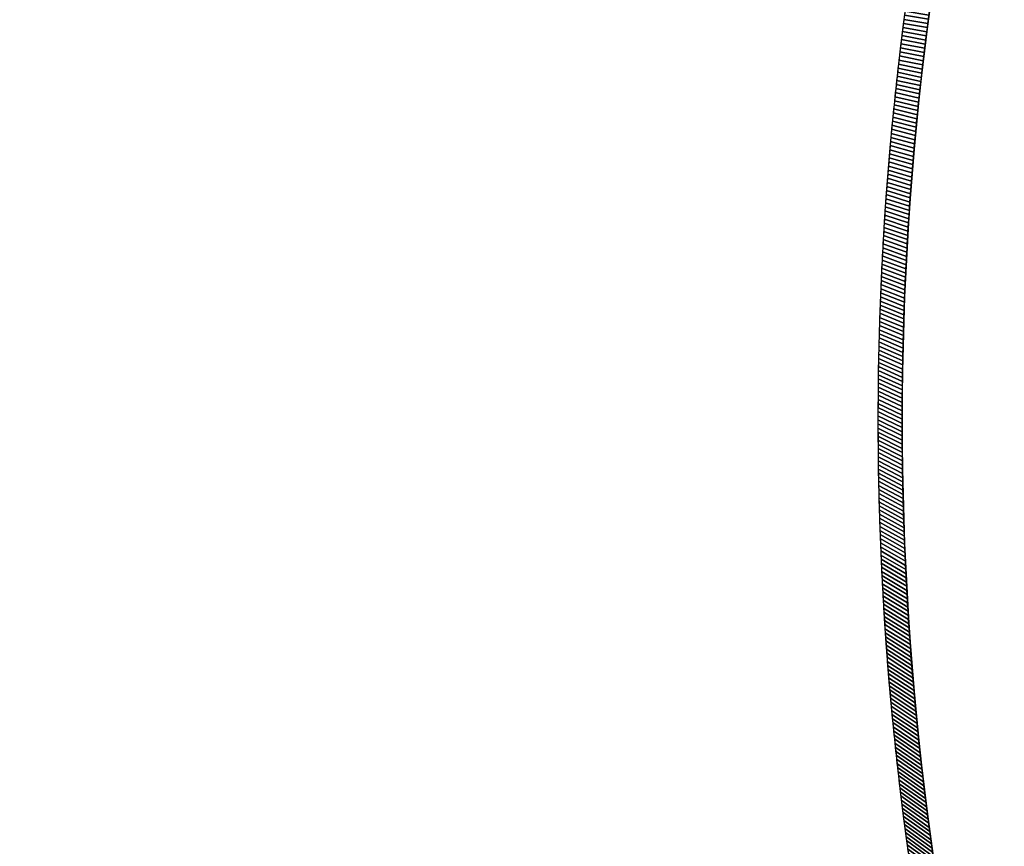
# Model space of a CAD drawing. Extents: x -10.1 to 12.5, y -12 to 12.1.
# Tile 7 of 12: x 2.9 to 12.5, y -4.1 to 4. Entities that reach past the tile are written whole.
import ezdxf

# ---------------------------------------------------------------- set-up
doc = ezdxf.new("R2010")
doc.units = 0
doc.header["$MEASUREMENT"] = 0
doc.layers.get('0').update_dxf_attribs({"linetype": 'CONTINUOUS'})

msp = doc.modelspace()

# ---------------------------------------------------------------- linework, layer by layer
for points, elevation in [([(-10.1297, -5.9068), (-10.1297, 6.0788, -0.376322), (-9.9241, 6.3133), (10.531, 12.1372), (11.2894, 12.1372, -0.32213), (11.4015, 12.0566), (12.4626, 7.79, -0.164351), (12.4624, 7.7142, 0.129248), (12.4625, -7.5414, -0.162918), (12.4626, -7.6172), (11.4021, -11.8829, -0.326191), (11.2894, -11.9652), (10.531, -11.9652), (-9.9241, -6.142, -0.376322), (-10.1297, -5.9076)], -13.2806), ([(-10.1297, -5.9068), (-10.1297, 6.0788, -0.376322), (-9.9241, 6.3133), (10.531, 12.1372), (11.2894, 12.1372, -0.32213), (11.4015, 12.0566), (12.4626, 7.79, -0.164351), (12.4624, 7.7142, 0.129248), (12.4625, -7.5414, -0.162918), (12.4626, -7.6172), (11.4021, -11.8829, -0.326191), (11.2894, -11.9652), (10.531, -11.9652), (-9.9241, -6.142, -0.376322), (-10.1297, -5.9076)], -13.2806), ([(-9.8935, -5.9068), (-9.8935, 6.0788, -0.376322), (-9.8933, 6.0791, 0.036591), (-9.8594, 6.0861), (10.564, 11.901), (11.1968, 11.901), (12.2284, 7.7529, 0.128876), (12.2284, -7.58), (11.1969, -11.729), (10.564, -11.729), (-9.8595, -5.9148, 0.036582), (-9.8933, -5.9078, -0.376322), (-9.8935, -5.9076)], -13.5168)]:
    msp.add_lwpolyline(points, format="xyb", dxfattribs=dict(elevation=elevation))
at = {"extrusion": (0, 0, -1)}
for points, elevation in [([(10.1297, -5.9068), (10.1297, 6.0788, 0.376322), (9.9241, 6.3133), (-10.531, 12.1372), (-11.2894, 12.1372, 0.32213), (-11.4015, 12.0566), (-12.4626, 7.79, 0.164351), (-12.4624, 7.7142, -0.129248), (-12.4625, -7.5414, 0.162918), (-12.4626, -7.6172), (-11.4021, -11.8829, 0.326191), (-11.2894, -11.9652), (-10.531, -11.9652), (9.9241, -6.142, 0.376322), (10.1297, -5.9076)], -11.4438), ([(9.8935, -5.9068), (9.8935, 6.0788, 0.376322), (9.8933, 6.0791, -0.036591), (9.8594, 6.0861), (-10.564, 11.901), (-11.1968, 11.901), (-12.2284, 7.7529, -0.128876), (-12.2284, -7.58), (-11.1969, -11.729), (-10.564, -11.729), (9.8595, -5.9148, -0.036582), (9.8933, -5.9078, 0.376322), (9.8935, -5.9076)], -11.68)]:
    msp.add_lwpolyline(points, format="xyb", dxfattribs=dict(at, elevation=elevation))

# ---------------------------------------------------------------- meshes
mesh = msp.add_polymesh((2, 9))
for k, corner in enumerate([(11.5147, 4.1503, -13.5168), (11.5094, 4.1107, -13.5168), (11.5041, 4.0711, -13.5168), (11.4988, 4.0316, -13.5168), (11.4937, 3.992, -13.5168), (11.4885, 3.9524, -13.5168), (11.4835, 3.9128, -13.5168), (11.4784, 3.8732, -13.5168), (11.4735, 3.8336, -13.5168), (11.7481, 4.1134, -13.2806), (11.7426, 4.0731, -13.2806), (11.7373, 4.0328, -13.2806), (11.7319, 3.9924, -13.2806), (11.7267, 3.9521, -13.2806), (11.7214, 3.9117, -13.2806), (11.7163, 3.8713, -13.2806), (11.7112, 3.831, -13.2806), (11.7061, 3.7906, -13.2806)]):
    mesh.set_mesh_vertex(divmod(k, 9), corner)
mesh = msp.add_polymesh((2, 9))
for k, corner in enumerate([(11.5147, 4.1503, 11.68), (11.5094, 4.1107, 11.68), (11.5041, 4.0711, 11.68), (11.4988, 4.0316, 11.68), (11.4937, 3.992, 11.68), (11.4885, 3.9524, 11.68), (11.4835, 3.9128, 11.68), (11.4784, 3.8732, 11.68), (11.4735, 3.8336, 11.68), (11.7481, 4.1134, 11.4438), (11.7426, 4.0731, 11.4438), (11.7373, 4.0328, 11.4438), (11.7319, 3.9924, 11.4438), (11.7267, 3.9521, 11.4438), (11.7214, 3.9117, 11.4438), (11.7163, 3.8713, 11.4438), (11.7112, 3.831, 11.4438), (11.7061, 3.7906, 11.4438)]):
    mesh.set_mesh_vertex(divmod(k, 9), corner)
mesh = msp.add_polymesh((2, 9))
for k, corner in enumerate([(11.4735, 3.8336, -13.5168), (11.4685, 3.794, -13.5168), (11.4637, 3.7543, -13.5168), (11.4588, 3.7147, -13.5168), (11.4541, 3.6751, -13.5168), (11.4494, 3.6354, -13.5168), (11.4447, 3.5958, -13.5168), (11.4401, 3.5561, -13.5168), (11.4356, 3.5165, -13.5168), (11.7061, 3.7906, -13.2806), (11.7011, 3.7502, -13.2806), (11.6962, 3.7098, -13.2806), (11.6913, 3.6694, -13.2806), (11.6865, 3.629, -13.2806), (11.6817, 3.5886, -13.2806), (11.677, 3.5482, -13.2806), (11.6723, 3.5078, -13.2806), (11.6677, 3.4673, -13.2806)]):
    mesh.set_mesh_vertex(divmod(k, 9), corner)
mesh = msp.add_polymesh((2, 9))
for k, corner in enumerate([(11.4735, 3.8336, 11.68), (11.4685, 3.794, 11.68), (11.4637, 3.7543, 11.68), (11.4588, 3.7147, 11.68), (11.4541, 3.6751, 11.68), (11.4494, 3.6354, 11.68), (11.4447, 3.5958, 11.68), (11.4401, 3.5561, 11.68), (11.4356, 3.5165, 11.68), (11.7061, 3.7906, 11.4438), (11.7011, 3.7502, 11.4438), (11.6962, 3.7098, 11.4438), (11.6913, 3.6694, 11.4438), (11.6865, 3.629, 11.4438), (11.6817, 3.5886, 11.4438), (11.677, 3.5482, 11.4438), (11.6723, 3.5078, 11.4438), (11.6677, 3.4673, 11.4438)]):
    mesh.set_mesh_vertex(divmod(k, 9), corner)
mesh = msp.add_polymesh((2, 9))
for k, corner in enumerate([(11.4356, 3.5165, -13.5168), (11.4311, 3.4768, -13.5168), (11.4266, 3.4371, -13.5168), (11.4222, 3.3975, -13.5168), (11.4179, 3.3578, -13.5168), (11.4136, 3.3181, -13.5168), (11.4093, 3.2784, -13.5168), (11.4051, 3.2387, -13.5168), (11.401, 3.199, -13.5168), (11.6677, 3.4673, -13.2806), (11.6631, 3.4269, -13.2806), (11.6586, 3.3864, -13.2806), (11.6542, 3.346, -13.2806), (11.6498, 3.3055, -13.2806), (11.6454, 3.2651, -13.2806), (11.6412, 3.2246, -13.2806), (11.6369, 3.1841, -13.2806), (11.6328, 3.1437, -13.2806)]):
    mesh.set_mesh_vertex(divmod(k, 9), corner)
mesh = msp.add_polymesh((2, 9))
for k, corner in enumerate([(11.4356, 3.5165, 11.68), (11.4311, 3.4768, 11.68), (11.4266, 3.4371, 11.68), (11.4222, 3.3975, 11.68), (11.4179, 3.3578, 11.68), (11.4136, 3.3181, 11.68), (11.4093, 3.2784, 11.68), (11.4051, 3.2387, 11.68), (11.401, 3.199, 11.68), (11.6677, 3.4673, 11.4438), (11.6631, 3.4269, 11.4438), (11.6586, 3.3864, 11.4438), (11.6542, 3.346, 11.4438), (11.6498, 3.3055, 11.4438), (11.6454, 3.2651, 11.4438), (11.6412, 3.2246, 11.4438), (11.6369, 3.1841, 11.4438), (11.6328, 3.1437, 11.4438)]):
    mesh.set_mesh_vertex(divmod(k, 9), corner)
mesh = msp.add_polymesh((2, 9))
for k, corner in enumerate([(11.401, 3.199, -13.5168), (11.3969, 3.1593, -13.5168), (11.3929, 3.1195, -13.5168), (11.3889, 3.0798, -13.5168), (11.385, 3.0401, -13.5168), (11.3811, 3.0004, -13.5168), (11.3773, 2.9606, -13.5168), (11.3735, 2.9209, -13.5168), (11.3698, 2.8811, -13.5168), (11.6328, 3.1437, -13.2806), (11.6286, 3.1032, -13.2806), (11.6246, 3.0627, -13.2806), (11.6206, 3.0222, -13.2806), (11.6166, 2.9817, -13.2806), (11.6127, 2.9412, -13.2806), (11.6089, 2.9007, -13.2806), (11.6051, 2.8602, -13.2806), (11.6013, 2.8196, -13.2806)]):
    mesh.set_mesh_vertex(divmod(k, 9), corner)
mesh = msp.add_polymesh((2, 9))
for k, corner in enumerate([(11.401, 3.199, 11.68), (11.3969, 3.1593, 11.68), (11.3929, 3.1195, 11.68), (11.3889, 3.0798, 11.68), (11.385, 3.0401, 11.68), (11.3811, 3.0004, 11.68), (11.3773, 2.9606, 11.68), (11.3735, 2.9209, 11.68), (11.3698, 2.8811, 11.68), (11.6328, 3.1437, 11.4438), (11.6286, 3.1032, 11.4438), (11.6246, 3.0627, 11.4438), (11.6206, 3.0222, 11.4438), (11.6166, 2.9817, 11.4438), (11.6127, 2.9412, 11.4438), (11.6089, 2.9007, 11.4438), (11.6051, 2.8602, 11.4438), (11.6013, 2.8196, 11.4438)]):
    mesh.set_mesh_vertex(divmod(k, 9), corner)
mesh = msp.add_polymesh((2, 9))
for k, corner in enumerate([(11.3698, 2.8811, -13.5168), (11.3661, 2.8414, -13.5168), (11.3625, 2.8016, -13.5168), (11.359, 2.7619, -13.5168), (11.3555, 2.7221, -13.5168), (11.352, 2.6823, -13.5168), (11.3486, 2.6425, -13.5168), (11.3453, 2.6028, -13.5168), (11.342, 2.563, -13.5168), (11.6013, 2.8196, -13.2806), (11.5977, 2.7791, -13.2806), (11.594, 2.7386, -13.2806), (11.5905, 2.698, -13.2806), (11.587, 2.6575, -13.2806), (11.5835, 2.6169, -13.2806), (11.5801, 2.5764, -13.2806), (11.5767, 2.5358, -13.2806), (11.5734, 2.4953, -13.2806)]):
    mesh.set_mesh_vertex(divmod(k, 9), corner)
mesh = msp.add_polymesh((2, 9))
for k, corner in enumerate([(11.3698, 2.8811, 11.68), (11.3661, 2.8414, 11.68), (11.3625, 2.8016, 11.68), (11.359, 2.7619, 11.68), (11.3555, 2.7221, 11.68), (11.352, 2.6823, 11.68), (11.3486, 2.6425, 11.68), (11.3453, 2.6028, 11.68), (11.342, 2.563, 11.68), (11.6013, 2.8196, 11.4438), (11.5977, 2.7791, 11.4438), (11.594, 2.7386, 11.4438), (11.5905, 2.698, 11.4438), (11.587, 2.6575, 11.4438), (11.5835, 2.6169, 11.4438), (11.5801, 2.5764, 11.4438), (11.5767, 2.5358, 11.4438), (11.5734, 2.4953, 11.4438)]):
    mesh.set_mesh_vertex(divmod(k, 9), corner)
mesh = msp.add_polymesh((2, 9))
for k, corner in enumerate([(11.342, 2.563, -13.5168), (11.3387, 2.5232, -13.5168), (11.3355, 2.4834, -13.5168), (11.3324, 2.4436, -13.5168), (11.3293, 2.4038, -13.5168), (11.3263, 2.364, -13.5168), (11.3233, 2.3242, -13.5168), (11.3204, 2.2844, -13.5168), (11.3175, 2.2445, -13.5168), (11.5734, 2.4953, -13.2806), (11.5702, 2.4547, -13.2806), (11.567, 2.4141, -13.2806), (11.5639, 2.3736, -13.2806), (11.5608, 2.333, -13.2806), (11.5578, 2.2924, -13.2806), (11.5548, 2.2518, -13.2806), (11.5519, 2.2112, -13.2806), (11.5491, 2.1706, -13.2806)]):
    mesh.set_mesh_vertex(divmod(k, 9), corner)
mesh = msp.add_polymesh((2, 9))
for k, corner in enumerate([(11.342, 2.563, 11.68), (11.3387, 2.5232, 11.68), (11.3355, 2.4834, 11.68), (11.3324, 2.4436, 11.68), (11.3293, 2.4038, 11.68), (11.3263, 2.364, 11.68), (11.3233, 2.3242, 11.68), (11.3204, 2.2844, 11.68), (11.3175, 2.2445, 11.68), (11.5734, 2.4953, 11.4438), (11.5702, 2.4547, 11.4438), (11.567, 2.4141, 11.4438), (11.5639, 2.3736, 11.4438), (11.5608, 2.333, 11.4438), (11.5578, 2.2924, 11.4438), (11.5548, 2.2518, 11.4438), (11.5519, 2.2112, 11.4438), (11.5491, 2.1706, 11.4438)]):
    mesh.set_mesh_vertex(divmod(k, 9), corner)
mesh = msp.add_polymesh((2, 9))
for k, corner in enumerate([(11.3175, 2.2445, -13.5168), (11.3147, 2.2047, -13.5168), (11.3119, 2.1649, -13.5168), (11.3092, 2.1251, -13.5168), (11.3065, 2.0852, -13.5168), (11.3039, 2.0454, -13.5168), (11.3013, 2.0056, -13.5168), (11.2988, 1.9657, -13.5168), (11.2964, 1.9259, -13.5168), (11.5491, 2.1706, -13.2806), (11.5463, 2.1301, -13.2806), (11.5435, 2.0894, -13.2806), (11.5408, 2.0488, -13.2806), (11.5382, 2.0082, -13.2806), (11.5356, 1.9676, -13.2806), (11.5331, 1.927, -13.2806), (11.5306, 1.8864, -13.2806), (11.5282, 1.8458, -13.2806)]):
    mesh.set_mesh_vertex(divmod(k, 9), corner)
mesh = msp.add_polymesh((2, 9))
for k, corner in enumerate([(11.3175, 2.2445, 11.68), (11.3147, 2.2047, 11.68), (11.3119, 2.1649, 11.68), (11.3092, 2.1251, 11.68), (11.3065, 2.0852, 11.68), (11.3039, 2.0454, 11.68), (11.3013, 2.0056, 11.68), (11.2988, 1.9657, 11.68), (11.2964, 1.9259, 11.68), (11.5491, 2.1706, 11.4438), (11.5463, 2.1301, 11.4438), (11.5435, 2.0894, 11.4438), (11.5408, 2.0488, 11.4438), (11.5382, 2.0082, 11.4438), (11.5356, 1.9676, 11.4438), (11.5331, 1.927, 11.4438), (11.5306, 1.8864, 11.4438), (11.5282, 1.8458, 11.4438)]):
    mesh.set_mesh_vertex(divmod(k, 9), corner)
mesh = msp.add_polymesh((2, 9))
for k, corner in enumerate([(11.2964, 1.9259, -13.5168), (11.294, 1.886, -13.5168), (11.2916, 1.8462, -13.5168), (11.2893, 1.8063, -13.5168), (11.2871, 1.7665, -13.5168), (11.2849, 1.7266, -13.5168), (11.2828, 1.6867, -13.5168), (11.2807, 1.6469, -13.5168), (11.2786, 1.607, -13.5168), (11.5282, 1.8458, -13.2806), (11.5259, 1.8051, -13.2806), (11.5236, 1.7645, -13.2806), (11.5213, 1.7239, -13.2806), (11.5191, 1.6832, -13.2806), (11.517, 1.6426, -13.2806), (11.5149, 1.602, -13.2806), (11.5129, 1.5613, -13.2806), (11.5109, 1.5207, -13.2806)]):
    mesh.set_mesh_vertex(divmod(k, 9), corner)
mesh = msp.add_polymesh((2, 9))
for k, corner in enumerate([(11.2964, 1.9259, 11.68), (11.294, 1.886, 11.68), (11.2916, 1.8462, 11.68), (11.2893, 1.8063, 11.68), (11.2871, 1.7665, 11.68), (11.2849, 1.7266, 11.68), (11.2828, 1.6867, 11.68), (11.2807, 1.6469, 11.68), (11.2786, 1.607, 11.68), (11.5282, 1.8458, 11.4438), (11.5259, 1.8051, 11.4438), (11.5236, 1.7645, 11.4438), (11.5213, 1.7239, 11.4438), (11.5191, 1.6832, 11.4438), (11.517, 1.6426, 11.4438), (11.5149, 1.602, 11.4438), (11.5129, 1.5613, 11.4438), (11.5109, 1.5207, 11.4438)]):
    mesh.set_mesh_vertex(divmod(k, 9), corner)
mesh = msp.add_polymesh((2, 9))
for k, corner in enumerate([(11.2786, 1.607, -13.5168), (11.2767, 1.5671, -13.5168), (11.2747, 1.5272, -13.5168), (11.2729, 1.4874, -13.5168), (11.271, 1.4475, -13.5168), (11.2693, 1.4076, -13.5168), (11.2675, 1.3677, -13.5168), (11.2659, 1.3278, -13.5168), (11.2643, 1.2879, -13.5168), (11.5109, 1.5207, -13.2806), (11.509, 1.48, -13.2806), (11.5071, 1.4394, -13.2806), (11.5053, 1.3987, -13.2806), (11.5035, 1.3581, -13.2806), (11.5019, 1.3174, -13.2806), (11.5002, 1.2768, -13.2806), (11.4986, 1.2361, -13.2806), (11.4971, 1.1954, -13.2806)]):
    mesh.set_mesh_vertex(divmod(k, 9), corner)
mesh = msp.add_polymesh((2, 9))
for k, corner in enumerate([(11.2786, 1.607, 11.68), (11.2767, 1.5671, 11.68), (11.2747, 1.5272, 11.68), (11.2729, 1.4874, 11.68), (11.271, 1.4475, 11.68), (11.2693, 1.4076, 11.68), (11.2675, 1.3677, 11.68), (11.2659, 1.3278, 11.68), (11.2643, 1.2879, 11.68), (11.5109, 1.5207, 11.4438), (11.509, 1.48, 11.4438), (11.5071, 1.4394, 11.4438), (11.5053, 1.3987, 11.4438), (11.5035, 1.3581, 11.4438), (11.5019, 1.3174, 11.4438), (11.5002, 1.2768, 11.4438), (11.4986, 1.2361, 11.4438), (11.4971, 1.1954, 11.4438)]):
    mesh.set_mesh_vertex(divmod(k, 9), corner)
mesh = msp.add_polymesh((2, 9))
for k, corner in enumerate([(11.2643, 1.2879, -13.5168), (11.2627, 1.2481, -13.5168), (11.2612, 1.2082, -13.5168), (11.2597, 1.1683, -13.5168), (11.2583, 1.1284, -13.5168), (11.257, 1.0885, -13.5168), (11.2557, 1.0486, -13.5168), (11.2545, 1.0087, -13.5168), (11.2533, 0.9688, -13.5168), (11.4971, 1.1954, -13.2806), (11.4956, 1.1548, -13.2806), (11.4942, 1.1141, -13.2806), (11.4928, 1.0734, -13.2806), (11.4915, 1.0327, -13.2806), (11.4903, 0.9921, -13.2806), (11.4891, 0.9514, -13.2806), (11.4879, 0.9107, -13.2806), (11.4868, 0.87, -13.2806)]):
    mesh.set_mesh_vertex(divmod(k, 9), corner)
mesh = msp.add_polymesh((2, 9))
for k, corner in enumerate([(11.2643, 1.2879, 11.68), (11.2627, 1.2481, 11.68), (11.2612, 1.2082, 11.68), (11.2597, 1.1683, 11.68), (11.2583, 1.1284, 11.68), (11.257, 1.0885, 11.68), (11.2557, 1.0486, 11.68), (11.2545, 1.0087, 11.68), (11.2533, 0.9688, 11.68), (11.4971, 1.1954, 11.4438), (11.4956, 1.1548, 11.4438), (11.4942, 1.1141, 11.4438), (11.4928, 1.0734, 11.4438), (11.4915, 1.0327, 11.4438), (11.4903, 0.9921, 11.4438), (11.4891, 0.9514, 11.4438), (11.4879, 0.9107, 11.4438), (11.4868, 0.87, 11.4438)]):
    mesh.set_mesh_vertex(divmod(k, 9), corner)
mesh = msp.add_polymesh((2, 9))
for k, corner in enumerate([(11.2533, 0.9688, -13.5168), (11.2521, 0.9289, -13.5168), (11.251, 0.8889, -13.5168), (11.25, 0.849, -13.5168), (11.249, 0.8091, -13.5168), (11.2481, 0.7692, -13.5168), (11.2472, 0.7293, -13.5168), (11.2464, 0.6894, -13.5168), (11.2456, 0.6495, -13.5168), (11.4868, 0.87, -13.2806), (11.4858, 0.8294, -13.2806), (11.4848, 0.7887, -13.2806), (11.4839, 0.748, -13.2806), (11.483, 0.7073, -13.2806), (11.4822, 0.6666, -13.2806), (11.4814, 0.6259, -13.2806), (11.4807, 0.5853, -13.2806), (11.4801, 0.5446, -13.2806)]):
    mesh.set_mesh_vertex(divmod(k, 9), corner)
mesh = msp.add_polymesh((2, 9))
for k, corner in enumerate([(11.2533, 0.9688, 11.68), (11.2521, 0.9289, 11.68), (11.251, 0.8889, 11.68), (11.25, 0.849, 11.68), (11.249, 0.8091, 11.68), (11.2481, 0.7692, 11.68), (11.2472, 0.7293, 11.68), (11.2464, 0.6894, 11.68), (11.2456, 0.6495, 11.68), (11.4868, 0.87, 11.4438), (11.4858, 0.8294, 11.4438), (11.4848, 0.7887, 11.4438), (11.4839, 0.748, 11.4438), (11.483, 0.7073, 11.4438), (11.4822, 0.6666, 11.4438), (11.4814, 0.6259, 11.4438), (11.4807, 0.5853, 11.4438), (11.4801, 0.5446, 11.4438)]):
    mesh.set_mesh_vertex(divmod(k, 9), corner)
mesh = msp.add_polymesh((2, 9))
for k, corner in enumerate([(11.2456, 0.6495, -13.5168), (11.2449, 0.6096, -13.5168), (11.2443, 0.5697, -13.5168), (11.2436, 0.5297, -13.5168), (11.2431, 0.4898, -13.5168), (11.2426, 0.4499, -13.5168), (11.2421, 0.41, -13.5168), (11.2417, 0.3701, -13.5168), (11.2414, 0.3301, -13.5168), (11.4801, 0.5446, -13.2806), (11.4795, 0.5039, -13.2806), (11.479, 0.4632, -13.2806), (11.4785, 0.4225, -13.2806), (11.478, 0.3818, -13.2806), (11.4777, 0.3411, -13.2806), (11.4774, 0.3004, -13.2806), (11.4771, 0.2597, -13.2806), (11.4769, 0.219, -13.2806)]):
    mesh.set_mesh_vertex(divmod(k, 9), corner)
mesh = msp.add_polymesh((2, 9))
for k, corner in enumerate([(11.2456, 0.6495, 11.68), (11.2449, 0.6096, 11.68), (11.2443, 0.5697, 11.68), (11.2436, 0.5297, 11.68), (11.2431, 0.4898, 11.68), (11.2426, 0.4499, 11.68), (11.2421, 0.41, 11.68), (11.2417, 0.3701, 11.68), (11.2414, 0.3301, 11.68), (11.4801, 0.5446, 11.4438), (11.4795, 0.5039, 11.4438), (11.479, 0.4632, 11.4438), (11.4785, 0.4225, 11.4438), (11.478, 0.3818, 11.4438), (11.4777, 0.3411, 11.4438), (11.4774, 0.3004, 11.4438), (11.4771, 0.2597, 11.4438), (11.4769, 0.219, 11.4438)]):
    mesh.set_mesh_vertex(divmod(k, 9), corner)
mesh = msp.add_polymesh((2, 9))
for k, corner in enumerate([(11.2414, 0.3301, -13.5168), (11.2411, 0.2902, -13.5168), (11.2408, 0.2503, -13.5168), (11.2406, 0.2104, -13.5168), (11.2405, 0.1705, -13.5168), (11.2404, 0.1305, -13.5168), (11.2404, 0.0906, -13.5168), (11.2404, 0.0507, -13.5168), (11.2405, 0.0108, -13.5168), (11.4769, 0.219, -13.2806), (11.4767, 0.1783, -13.2806), (11.4766, 0.1376, -13.2806), (11.4766, 0.097, -13.2806), (11.4766, 0.0563, -13.2806), (11.4767, 0.0156, -13.2806), (11.4768, -0.0251, -13.2806), (11.477, -0.0658, -13.2806), (11.4772, -0.1065, -13.2806)]):
    mesh.set_mesh_vertex(divmod(k, 9), corner)
mesh = msp.add_polymesh((2, 9))
for k, corner in enumerate([(11.2414, 0.3301, 11.68), (11.2411, 0.2902, 11.68), (11.2408, 0.2503, 11.68), (11.2406, 0.2104, 11.68), (11.2405, 0.1705, 11.68), (11.2404, 0.1305, 11.68), (11.2404, 0.0906, 11.68), (11.2404, 0.0507, 11.68), (11.2405, 0.0108, 11.68), (11.4769, 0.219, 11.4438), (11.4767, 0.1783, 11.4438), (11.4766, 0.1376, 11.4438), (11.4766, 0.097, 11.4438), (11.4766, 0.0563, 11.4438), (11.4767, 0.0156, 11.4438), (11.4768, -0.0251, 11.4438), (11.477, -0.0658, 11.4438), (11.4772, -0.1065, 11.4438)]):
    mesh.set_mesh_vertex(divmod(k, 9), corner)
mesh = msp.add_polymesh((2, 9))
for k, corner in enumerate([(11.2405, 0.0108, -13.5168), (11.2406, -0.0292, -13.5168), (11.2408, -0.0691, -13.5168), (11.241, -0.109, -13.5168), (11.2413, -0.1489, -13.5168), (11.2416, -0.1888, -13.5168), (11.242, -0.2288, -13.5168), (11.2425, -0.2687, -13.5168), (11.243, -0.3086, -13.5168), (11.4772, -0.1065, -13.2806), (11.4775, -0.1472, -13.2806), (11.4778, -0.1879, -13.2806), (11.4782, -0.2286, -13.2806), (11.4787, -0.2693, -13.2806), (11.4792, -0.31, -13.2806), (11.4798, -0.3507, -13.2806), (11.4804, -0.3913, -13.2806), (11.4811, -0.432, -13.2806)]):
    mesh.set_mesh_vertex(divmod(k, 9), corner)
mesh = msp.add_polymesh((2, 9))
for k, corner in enumerate([(11.2405, 0.0108, 11.68), (11.2406, -0.0292, 11.68), (11.2408, -0.0691, 11.68), (11.241, -0.109, 11.68), (11.2413, -0.1489, 11.68), (11.2416, -0.1888, 11.68), (11.242, -0.2288, 11.68), (11.2425, -0.2687, 11.68), (11.243, -0.3086, 11.68), (11.4772, -0.1065, 11.4438), (11.4775, -0.1472, 11.4438), (11.4778, -0.1879, 11.4438), (11.4782, -0.2286, 11.4438), (11.4787, -0.2693, 11.4438), (11.4792, -0.31, 11.4438), (11.4798, -0.3507, 11.4438), (11.4804, -0.3913, 11.4438), (11.4811, -0.432, 11.4438)]):
    mesh.set_mesh_vertex(divmod(k, 9), corner)
mesh = msp.add_polymesh((2, 9))
for k, corner in enumerate([(11.243, -0.3086, -13.5168), (11.2435, -0.3485, -13.5168), (11.2441, -0.3884, -13.5168), (11.2448, -0.4283, -13.5168), (11.2455, -0.4683, -13.5168), (11.2462, -0.5082, -13.5168), (11.2471, -0.5481, -13.5168), (11.2479, -0.588, -13.5168), (11.2488, -0.6279, -13.5168), (11.4811, -0.432, -13.2806), (11.4818, -0.4727, -13.2806), (11.4826, -0.5134, -13.2806), (11.4834, -0.5541, -13.2806), (11.4843, -0.5948, -13.2806), (11.4853, -0.6355, -13.2806), (11.4863, -0.6761, -13.2806), (11.4874, -0.7168, -13.2806), (11.4885, -0.7575, -13.2806)]):
    mesh.set_mesh_vertex(divmod(k, 9), corner)
mesh = msp.add_polymesh((2, 9))
for k, corner in enumerate([(11.243, -0.3086, 11.68), (11.2435, -0.3485, 11.68), (11.2441, -0.3884, 11.68), (11.2448, -0.4283, 11.68), (11.2455, -0.4683, 11.68), (11.2462, -0.5082, 11.68), (11.2471, -0.5481, 11.68), (11.2479, -0.588, 11.68), (11.2488, -0.6279, 11.68), (11.4811, -0.432, 11.4438), (11.4818, -0.4727, 11.4438), (11.4826, -0.5134, 11.4438), (11.4834, -0.5541, 11.4438), (11.4843, -0.5948, 11.4438), (11.4853, -0.6355, 11.4438), (11.4863, -0.6761, 11.4438), (11.4874, -0.7168, 11.4438), (11.4885, -0.7575, 11.4438)]):
    mesh.set_mesh_vertex(divmod(k, 9), corner)
mesh = msp.add_polymesh((2, 9))
for k, corner in enumerate([(11.2488, -0.6279, -13.5168), (11.2498, -0.6678, -13.5168), (11.2508, -0.7077, -13.5168), (11.2519, -0.7476, -13.5168), (11.253, -0.7875, -13.5168), (11.2542, -0.8274, -13.5168), (11.2554, -0.8673, -13.5168), (11.2567, -0.9072, -13.5168), (11.2581, -0.9471, -13.5168), (11.4885, -0.7575, -13.2806), (11.4896, -0.7982, -13.2806), (11.4909, -0.8389, -13.2806), (11.4922, -0.8795, -13.2806), (11.4935, -0.9202, -13.2806), (11.4949, -0.9609, -13.2806), (11.4963, -1.0015, -13.2806), (11.4978, -1.0422, -13.2806), (11.4994, -1.0829, -13.2806)]):
    mesh.set_mesh_vertex(divmod(k, 9), corner)
mesh = msp.add_polymesh((2, 9))
for k, corner in enumerate([(11.2488, -0.6279, 11.68), (11.2498, -0.6678, 11.68), (11.2508, -0.7077, 11.68), (11.2519, -0.7476, 11.68), (11.253, -0.7875, 11.68), (11.2542, -0.8274, 11.68), (11.2554, -0.8673, 11.68), (11.2567, -0.9072, 11.68), (11.2581, -0.9471, 11.68), (11.4885, -0.7575, 11.4438), (11.4896, -0.7982, 11.4438), (11.4909, -0.8389, 11.4438), (11.4922, -0.8795, 11.4438), (11.4935, -0.9202, 11.4438), (11.4949, -0.9609, 11.4438), (11.4963, -1.0015, 11.4438), (11.4978, -1.0422, 11.4438), (11.4994, -1.0829, 11.4438)]):
    mesh.set_mesh_vertex(divmod(k, 9), corner)
mesh = msp.add_polymesh((2, 9))
for k, corner in enumerate([(11.2581, -0.9471, -13.5168), (11.2595, -0.987, -13.5168), (11.2609, -1.0269, -13.5168), (11.2624, -1.0668, -13.5168), (11.2639, -1.1067, -13.5168), (11.2655, -1.1466, -13.5168), (11.2672, -1.1865, -13.5168), (11.2689, -1.2264, -13.5168), (11.2707, -1.2663, -13.5168), (11.4994, -1.0829, -13.2806), (11.501, -1.1235, -13.2806), (11.5027, -1.1642, -13.2806), (11.5044, -1.2048, -13.2806), (11.5062, -1.2455, -13.2806), (11.508, -1.2862, -13.2806), (11.5099, -1.3268, -13.2806), (11.5118, -1.3674, -13.2806), (11.5138, -1.4081, -13.2806)]):
    mesh.set_mesh_vertex(divmod(k, 9), corner)
mesh = msp.add_polymesh((2, 9))
for k, corner in enumerate([(11.2581, -0.9471, 11.68), (11.2595, -0.987, 11.68), (11.2609, -1.0269, 11.68), (11.2624, -1.0668, 11.68), (11.2639, -1.1067, 11.68), (11.2655, -1.1466, 11.68), (11.2672, -1.1865, 11.68), (11.2689, -1.2264, 11.68), (11.2707, -1.2663, 11.68), (11.4994, -1.0829, 11.4438), (11.501, -1.1235, 11.4438), (11.5027, -1.1642, 11.4438), (11.5044, -1.2048, 11.4438), (11.5062, -1.2455, 11.4438), (11.508, -1.2862, 11.4438), (11.5099, -1.3268, 11.4438), (11.5118, -1.3674, 11.4438), (11.5138, -1.4081, 11.4438)]):
    mesh.set_mesh_vertex(divmod(k, 9), corner)
mesh = msp.add_polymesh((2, 9))
for k, corner in enumerate([(11.2707, -1.2663, -13.5168), (11.2725, -1.3061, -13.5168), (11.2743, -1.346, -13.5168), (11.2763, -1.3859, -13.5168), (11.2782, -1.4258, -13.5168), (11.2803, -1.4656, -13.5168), (11.2823, -1.5055, -13.5168), (11.2845, -1.5454, -13.5168), (11.2866, -1.5852, -13.5168), (11.5138, -1.4081, -13.2806), (11.5159, -1.4487, -13.2806), (11.518, -1.4894, -13.2806), (11.5202, -1.53, -13.2806), (11.5224, -1.5706, -13.2806), (11.5247, -1.6113, -13.2806), (11.527, -1.6519, -13.2806), (11.5294, -1.6925, -13.2806), (11.5318, -1.7331, -13.2806)]):
    mesh.set_mesh_vertex(divmod(k, 9), corner)
mesh = msp.add_polymesh((2, 9))
for k, corner in enumerate([(11.2707, -1.2663, 11.68), (11.2725, -1.3061, 11.68), (11.2743, -1.346, 11.68), (11.2763, -1.3859, 11.68), (11.2782, -1.4258, 11.68), (11.2803, -1.4656, 11.68), (11.2823, -1.5055, 11.68), (11.2845, -1.5454, 11.68), (11.2866, -1.5852, 11.68), (11.5138, -1.4081, 11.4438), (11.5159, -1.4487, 11.4438), (11.518, -1.4894, 11.4438), (11.5202, -1.53, 11.4438), (11.5224, -1.5706, 11.4438), (11.5247, -1.6113, 11.4438), (11.527, -1.6519, 11.4438), (11.5294, -1.6925, 11.4438), (11.5318, -1.7331, 11.4438)]):
    mesh.set_mesh_vertex(divmod(k, 9), corner)
mesh = msp.add_polymesh((2, 9))
for k, corner in enumerate([(11.2866, -1.5852, -13.5168), (11.2889, -1.6251, -13.5168), (11.2912, -1.665, -13.5168), (11.2935, -1.7048, -13.5168), (11.2959, -1.7447, -13.5168), (11.2983, -1.7845, -13.5168), (11.3008, -1.8243, -13.5168), (11.3034, -1.8642, -13.5168), (11.306, -1.904, -13.5168), (11.5318, -1.7331, -13.2806), (11.5343, -1.7738, -13.2806), (11.5369, -1.8144, -13.2806), (11.5395, -1.855, -13.2806), (11.5421, -1.8956, -13.2806), (11.5449, -1.9362, -13.2806), (11.5476, -1.9768, -13.2806), (11.5505, -2.0174, -13.2806), (11.5533, -2.058, -13.2806)]):
    mesh.set_mesh_vertex(divmod(k, 9), corner)
mesh = msp.add_polymesh((2, 9))
for k, corner in enumerate([(11.2866, -1.5852, 11.68), (11.2889, -1.6251, 11.68), (11.2912, -1.665, 11.68), (11.2935, -1.7048, 11.68), (11.2959, -1.7447, 11.68), (11.2983, -1.7845, 11.68), (11.3008, -1.8243, 11.68), (11.3034, -1.8642, 11.68), (11.306, -1.904, 11.68), (11.5318, -1.7331, 11.4438), (11.5343, -1.7738, 11.4438), (11.5369, -1.8144, 11.4438), (11.5395, -1.855, 11.4438), (11.5421, -1.8956, 11.4438), (11.5449, -1.9362, 11.4438), (11.5476, -1.9768, 11.4438), (11.5505, -2.0174, 11.4438), (11.5533, -2.058, 11.4438)]):
    mesh.set_mesh_vertex(divmod(k, 9), corner)
mesh = msp.add_polymesh((2, 9))
for k, corner in enumerate([(11.306, -1.904, -13.5168), (11.3086, -1.9439, -13.5168), (11.3113, -1.9837, -13.5168), (11.3141, -2.0235, -13.5168), (11.3169, -2.0633, -13.5168), (11.3198, -2.1032, -13.5168), (11.3227, -2.143, -13.5168), (11.3257, -2.1828, -13.5168), (11.3287, -2.2226, -13.5168), (11.5533, -2.058, -13.2806), (11.5563, -2.0986, -13.2806), (11.5593, -2.1391, -13.2806), (11.5623, -2.1797, -13.2806), (11.5654, -2.2203, -13.2806), (11.5686, -2.2609, -13.2806), (11.5718, -2.3014, -13.2806), (11.575, -2.342, -13.2806), (11.5784, -2.3826, -13.2806)]):
    mesh.set_mesh_vertex(divmod(k, 9), corner)
mesh = msp.add_polymesh((2, 9))
for k, corner in enumerate([(11.306, -1.904, 11.68), (11.3086, -1.9439, 11.68), (11.3113, -1.9837, 11.68), (11.3141, -2.0235, 11.68), (11.3169, -2.0633, 11.68), (11.3198, -2.1032, 11.68), (11.3227, -2.143, 11.68), (11.3257, -2.1828, 11.68), (11.3287, -2.2226, 11.68), (11.5533, -2.058, 11.4438), (11.5563, -2.0986, 11.4438), (11.5593, -2.1391, 11.4438), (11.5623, -2.1797, 11.4438), (11.5654, -2.2203, 11.4438), (11.5686, -2.2609, 11.4438), (11.5718, -2.3014, 11.4438), (11.575, -2.342, 11.4438), (11.5784, -2.3826, 11.4438)]):
    mesh.set_mesh_vertex(divmod(k, 9), corner)
mesh = msp.add_polymesh((2, 9))
for k, corner in enumerate([(11.3287, -2.2226, -13.5168), (11.3318, -2.2624, -13.5168), (11.3349, -2.3022, -13.5168), (11.3381, -2.342, -13.5168), (11.3413, -2.3818, -13.5168), (11.3446, -2.4216, -13.5168), (11.3479, -2.4613, -13.5168), (11.3513, -2.5011, -13.5168), (11.3548, -2.5409, -13.5168), (11.5784, -2.3826, -13.2806), (11.5817, -2.4231, -13.2806), (11.5852, -2.4637, -13.2806), (11.5887, -2.5042, -13.2806), (11.5922, -2.5447, -13.2806), (11.5958, -2.5853, -13.2806), (11.5995, -2.6258, -13.2806), (11.6032, -2.6663, -13.2806), (11.6069, -2.7069, -13.2806)]):
    mesh.set_mesh_vertex(divmod(k, 9), corner)
mesh = msp.add_polymesh((2, 9))
for k, corner in enumerate([(11.3287, -2.2226, 11.68), (11.3318, -2.2624, 11.68), (11.3349, -2.3022, 11.68), (11.3381, -2.342, 11.68), (11.3413, -2.3818, 11.68), (11.3446, -2.4216, 11.68), (11.3479, -2.4613, 11.68), (11.3513, -2.5011, 11.68), (11.3548, -2.5409, 11.68), (11.5784, -2.3826, 11.4438), (11.5817, -2.4231, 11.4438), (11.5852, -2.4637, 11.4438), (11.5887, -2.5042, 11.4438), (11.5922, -2.5447, 11.4438), (11.5958, -2.5853, 11.4438), (11.5995, -2.6258, 11.4438), (11.6032, -2.6663, 11.4438), (11.6069, -2.7069, 11.4438)]):
    mesh.set_mesh_vertex(divmod(k, 9), corner)
mesh = msp.add_polymesh((2, 9))
for k, corner in enumerate([(11.3548, -2.5409, -13.5168), (11.3583, -2.5807, -13.5168), (11.3618, -2.6204, -13.5168), (11.3654, -2.6602, -13.5168), (11.3691, -2.6999, -13.5168), (11.3728, -2.7397, -13.5168), (11.3765, -2.7794, -13.5168), (11.3803, -2.8192, -13.5168), (11.3842, -2.8589, -13.5168), (11.6069, -2.7069, -13.2806), (11.6107, -2.7474, -13.2806), (11.6146, -2.7879, -13.2806), (11.6185, -2.8284, -13.2806), (11.6225, -2.8689, -13.2806), (11.6266, -2.9094, -13.2806), (11.6306, -2.9499, -13.2806), (11.6348, -2.9903, -13.2806), (11.639, -3.0308, -13.2806)]):
    mesh.set_mesh_vertex(divmod(k, 9), corner)
mesh = msp.add_polymesh((2, 9))
for k, corner in enumerate([(11.3548, -2.5409, 11.68), (11.3583, -2.5807, 11.68), (11.3618, -2.6204, 11.68), (11.3654, -2.6602, 11.68), (11.3691, -2.6999, 11.68), (11.3728, -2.7397, 11.68), (11.3765, -2.7794, 11.68), (11.3803, -2.8192, 11.68), (11.3842, -2.8589, 11.68), (11.6069, -2.7069, 11.4438), (11.6107, -2.7474, 11.4438), (11.6146, -2.7879, 11.4438), (11.6185, -2.8284, 11.4438), (11.6225, -2.8689, 11.4438), (11.6266, -2.9094, 11.4438), (11.6306, -2.9499, 11.4438), (11.6348, -2.9903, 11.4438), (11.639, -3.0308, 11.4438)]):
    mesh.set_mesh_vertex(divmod(k, 9), corner)
mesh = msp.add_polymesh((2, 9))
for k, corner in enumerate([(11.3842, -2.8589, -13.5168), (11.3881, -2.8986, -13.5168), (11.3921, -2.9384, -13.5168), (11.3961, -2.9781, -13.5168), (11.4002, -3.0178, -13.5168), (11.4043, -3.0575, -13.5168), (11.4085, -3.0972, -13.5168), (11.4127, -3.1369, -13.5168), (11.417, -3.1766, -13.5168), (11.639, -3.0308, -13.2806), (11.6432, -3.0713, -13.2806), (11.6476, -3.1118, -13.2806), (11.6519, -3.1522, -13.2806), (11.6563, -3.1927, -13.2806), (11.6608, -3.2331, -13.2806), (11.6654, -3.2736, -13.2806), (11.6699, -3.314, -13.2806), (11.6746, -3.3544, -13.2806)]):
    mesh.set_mesh_vertex(divmod(k, 9), corner)
mesh = msp.add_polymesh((2, 9))
for k, corner in enumerate([(11.3842, -2.8589, 11.68), (11.3881, -2.8986, 11.68), (11.3921, -2.9384, 11.68), (11.3961, -2.9781, 11.68), (11.4002, -3.0178, 11.68), (11.4043, -3.0575, 11.68), (11.4085, -3.0972, 11.68), (11.4127, -3.1369, 11.68), (11.417, -3.1766, 11.68), (11.639, -3.0308, 11.4438), (11.6432, -3.0713, 11.4438), (11.6476, -3.1118, 11.4438), (11.6519, -3.1522, 11.4438), (11.6563, -3.1927, 11.4438), (11.6608, -3.2331, 11.4438), (11.6654, -3.2736, 11.4438), (11.6699, -3.314, 11.4438), (11.6746, -3.3544, 11.4438)]):
    mesh.set_mesh_vertex(divmod(k, 9), corner)
mesh = msp.add_polymesh((2, 9))
for k, corner in enumerate([(11.417, -3.1766, -13.5168), (11.4213, -3.2163, -13.5168), (11.4257, -3.256, -13.5168), (11.4301, -3.2956, -13.5168), (11.4346, -3.3353, -13.5168), (11.4392, -3.375, -13.5168), (11.4438, -3.4146, -13.5168), (11.4484, -3.4543, -13.5168), (11.4531, -3.4939, -13.5168), (11.6746, -3.3544, -13.2806), (11.6793, -3.3948, -13.2806), (11.684, -3.4353, -13.2806), (11.6888, -3.4757, -13.2806), (11.6937, -3.5161, -13.2806), (11.6986, -3.5565, -13.2806), (11.7036, -3.5968, -13.2806), (11.7086, -3.6372, -13.2806), (11.7137, -3.6776, -13.2806)]):
    mesh.set_mesh_vertex(divmod(k, 9), corner)
mesh = msp.add_polymesh((2, 9))
for k, corner in enumerate([(11.417, -3.1766, 11.68), (11.4213, -3.2163, 11.68), (11.4257, -3.256, 11.68), (11.4301, -3.2956, 11.68), (11.4346, -3.3353, 11.68), (11.4392, -3.375, 11.68), (11.4438, -3.4146, 11.68), (11.4484, -3.4543, 11.68), (11.4531, -3.4939, 11.68), (11.6746, -3.3544, 11.4438), (11.6793, -3.3948, 11.4438), (11.684, -3.4353, 11.4438), (11.6888, -3.4757, 11.4438), (11.6937, -3.5161, 11.4438), (11.6986, -3.5565, 11.4438), (11.7036, -3.5968, 11.4438), (11.7086, -3.6372, 11.4438), (11.7137, -3.6776, 11.4438)]):
    mesh.set_mesh_vertex(divmod(k, 9), corner)
mesh = msp.add_polymesh((2, 9))
for k, corner in enumerate([(11.4531, -3.4939, -13.5168), (11.4579, -3.5335, -13.5168), (11.4627, -3.5732, -13.5168), (11.4675, -3.6128, -13.5168), (11.4725, -3.6524, -13.5168), (11.4774, -3.692, -13.5168), (11.4824, -3.7316, -13.5168), (11.4875, -3.7712, -13.5168), (11.4926, -3.8108, -13.5168), (11.7137, -3.6776, -13.2806), (11.7188, -3.718, -13.2806), (11.724, -3.7583, -13.2806), (11.7292, -3.7987, -13.2806), (11.7345, -3.839, -13.2806), (11.7399, -3.8794, -13.2806), (11.7453, -3.9197, -13.2806), (11.7507, -3.96, -13.2806), (11.7563, -4.0004, -13.2806)]):
    mesh.set_mesh_vertex(divmod(k, 9), corner)
mesh = msp.add_polymesh((2, 9))
for k, corner in enumerate([(11.4531, -3.4939, 11.68), (11.4579, -3.5335, 11.68), (11.4627, -3.5732, 11.68), (11.4675, -3.6128, 11.68), (11.4725, -3.6524, 11.68), (11.4774, -3.692, 11.68), (11.4824, -3.7316, 11.68), (11.4875, -3.7712, 11.68), (11.4926, -3.8108, 11.68), (11.7137, -3.6776, 11.4438), (11.7188, -3.718, 11.4438), (11.724, -3.7583, 11.4438), (11.7292, -3.7987, 11.4438), (11.7345, -3.839, 11.4438), (11.7399, -3.8794, 11.4438), (11.7453, -3.9197, 11.4438), (11.7507, -3.96, 11.4438), (11.7563, -4.0004, 11.4438)]):
    mesh.set_mesh_vertex(divmod(k, 9), corner)
mesh = msp.add_polymesh((2, 9))
for k, corner in enumerate([(11.4926, -3.8108, -13.5168), (11.4978, -3.8504, -13.5168), (11.503, -3.89, -13.5168), (11.5083, -3.9296, -13.5168), (11.5136, -3.9691, -13.5168), (11.519, -4.0087, -13.5168), (11.5244, -4.0482, -13.5168), (11.5299, -4.0878, -13.5168), (11.5355, -4.1273, -13.5168), (11.7563, -4.0004, -13.2806), (11.7618, -4.0407, -13.2806), (11.7675, -4.081, -13.2806), (11.7731, -4.1213, -13.2806), (11.7789, -4.1616, -13.2806), (11.7847, -4.2018, -13.2806), (11.7905, -4.2421, -13.2806), (11.7964, -4.2824, -13.2806), (11.8024, -4.3226, -13.2806)]):
    mesh.set_mesh_vertex(divmod(k, 9), corner)
mesh = msp.add_polymesh((2, 9))
for k, corner in enumerate([(11.4926, -3.8108, 11.68), (11.4978, -3.8504, 11.68), (11.503, -3.89, 11.68), (11.5083, -3.9296, 11.68), (11.5136, -3.9691, 11.68), (11.519, -4.0087, 11.68), (11.5244, -4.0482, 11.68), (11.5299, -4.0878, 11.68), (11.5355, -4.1273, 11.68), (11.7563, -4.0004, 11.4438), (11.7618, -4.0407, 11.4438), (11.7675, -4.081, 11.4438), (11.7731, -4.1213, 11.4438), (11.7789, -4.1616, 11.4438), (11.7847, -4.2018, 11.4438), (11.7905, -4.2421, 11.4438), (11.7964, -4.2824, 11.4438), (11.8024, -4.3226, 11.4438)]):
    mesh.set_mesh_vertex(divmod(k, 9), corner)

doc.saveas('drawing.dxf')
